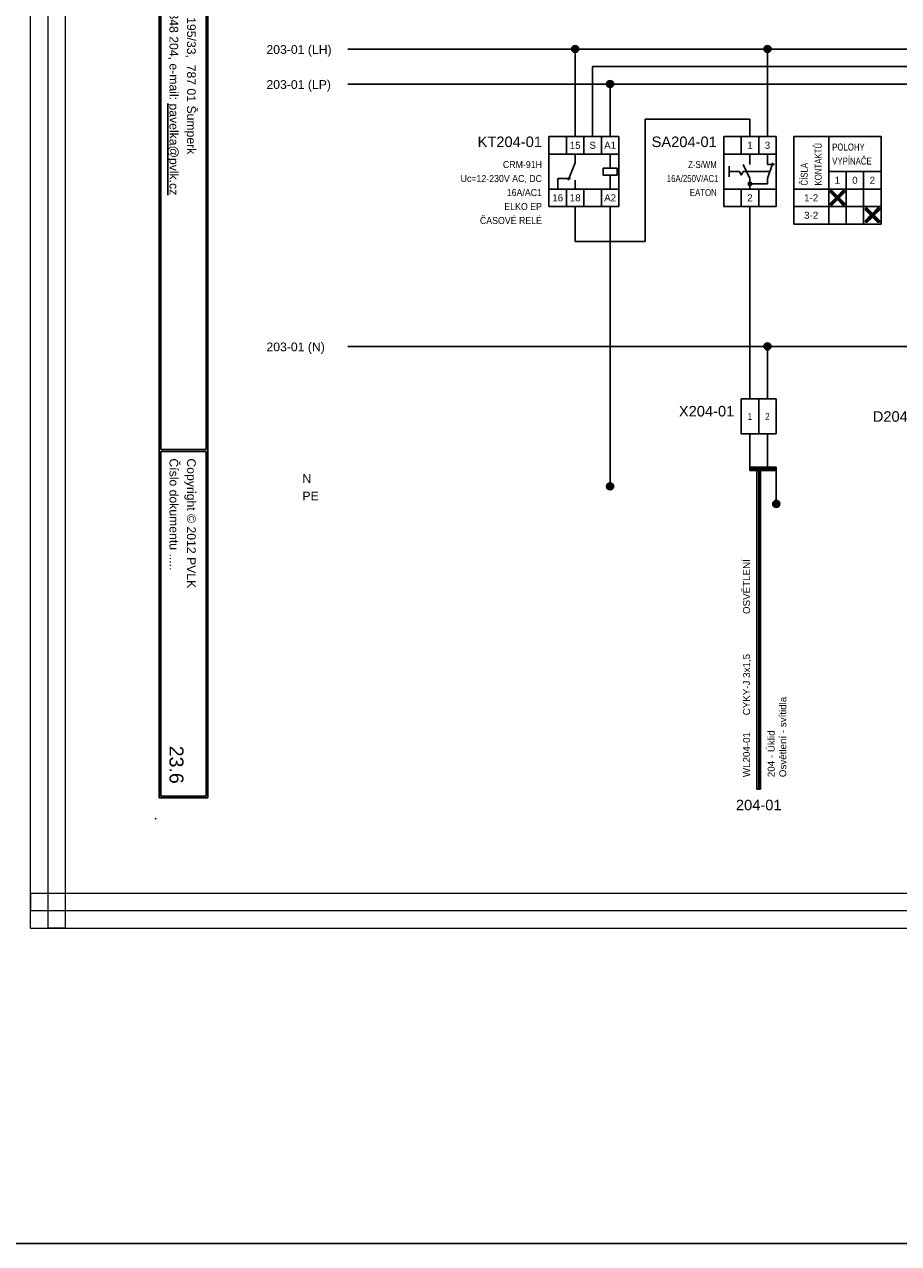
# Model space of a CAD drawing. Extents: x -9495 to -1492, y 3269 to 3834.
# Tile 15 of 44: x -6800 to -6550, y 3269 to 3617. Entities that reach past the tile are written whole.
import ezdxf
from ezdxf.enums import TextEntityAlignment as Align

# ---------------------------------------------------------------- set-up
doc = ezdxf.new("R2010")
doc.units = 0
doc.header["$MEASUREMENT"] = 0
for name, color, linetype in [('1-KRESBA', 7, 'Continuous'), ('__Bílá', 7, 'Continuous'), ('__Rudá 010', 10, 'Continuous'), ('__Svmodrá', 4, 'Continuous'), ('__Vínová 220', 220, 'Continuous'), ('__Zelená', 3, 'Continuous'), ('__Černá 250', 7, 'Continuous')]:
    doc.layers.add(name, color=color, linetype=linetype)
doc.styles.add('Arial', font='arial.ttf')
doc.styles.add('GENERATED_STYLE_1', font='arial.ttf')

# ---------------------------------------------------------------- blocks, each defined once
blk = doc.blocks.new('BLK_Razítko_malé_pro_rozváděče')
at = {"layer": '__Bílá'}
for p, q in [((15, -1), (15, -20)), ((15, -1), (294, -1)), ((15.5, -1.5), (15.5, -19.5)), ((15.5, -1.5), (184.5, -1.5)), ((184.5, -1.5), (184.5, -19.5)), ((185, -1.5), (185, -19.5)), ((185, -1.5), (293.5, -1.5)), ((293.5, -19.5), (293.5, -1.5)), ((294, -20), (294, -1)), ((15, -20), (294, -20)), ((15.5, -19.5), (184.5, -19.5)), ((185, -19.5), (293.5, -19.5)), ((15, -405), (15, -419)), ((15, -405), (294, -405)), ((15.5, -405.5), (15.5, -418.5)), ((15.5, -405.5), (194.5, -405.5)), ((194.5, -405.5), (194.5, -418.5)), ((195, -405.5), (195, -418.5)), ((195, -405.5), (293.5, -405.5)), ((293.5, -405.5), (293.5, -418.5)), ((294, -405), (294, -419)), ((15, -419), (294, -419)), ((15.5, -418.5), (194.5, -418.5)), ((195, -418.5), (293.5, -418.5))]:
    blk.add_line(p, q, dxfattribs=at)
for p in [(0, 0), (300, 0), (0, -420), (300, -420)]:
    blk.add_point(p, dxfattribs=at)
at = {"layer": '__Bílá', "style": 'Arial'}
for s, height, p in [('-', 3, (38, -7)), ('Dokument', 2.5, (187, -7)), ('-', 3, (210.5, -7)), ('SO/PS', 2.5, (17.5, -12)), ('Vypracoval', 2.5, (187, -12)), ('-', 3, (38, -12)), ('-', 3, (210.5, -12)), ('Investor', 2.5, (17.5, -17)), ('-', 3, (38, -17)), ('Datum', 2.5, (187, -17)), ('-', 3, (210.5, -17)), ('PVLK PROJECT s.r.o. , Langrova 195/33,  787 01 Šumperk', 2.5, (17.5, -411)), ('Copyright © 2012 PVLK', 2.5, (197, -411)), ('Telefon: 773 836 685, mobil: 777 848 204, e-mail: %%Upavelka@pvlk.cz', 2.5, (17.5, -416)), ('Číslo dokumentu .....', 2.5, (197, -416))]:
    blk.add_text(s, height=height, dxfattribs=at).set_placement(p)
at = {"layer": '__Vínová 220', "char_height": 2.5, "attachment_point": 7, "style": 'Arial'}
for s, insert in [('715 0908', (17.5, -7)), ('Rozšíření výrobního areálu firmy PLASTKON PRODUCT, S.R.O.', (42.5, -7.75)), ('R2 – Hlavní rozváděč 2NP', (215, -7.75)), ('SO 02 - Novostavba skladovací haly s administrativní budovou', (42.5, -12.75)), ('Miroslav Pavelka', (215, -12.75)), ('Plastkon product, s.r.o., Hlavní 147, Mikulovice 790 84', (42.5, -17.75)), ('06/2016', (215, -17.75))]:
    blk.add_mtext(s, dxfattribs=dict(at, insert=insert))
at = {"layer": '__Vínová 220', "style": 'Arial'}
blk.add_attdef('ČÍSLO', text='', height=4, dxfattribs=at).set_placement((290, -416), align=Align.RIGHT)
blk = doc.blocks.new('CRM-91H')
for p, q in [((-4.26, 10.79), (-4.26, -9.21)), ((-4.26, 10.79), (15.74, 10.79)), ((0.74, 5.79), (0.74, 10.79)), ((5.74, 10.79), (5.74, 5.79)), ((10.74, 5.79), (10.74, 10.79)), ((15.74, 10.79), (15.74, -9.21)), ((15.74, 5.79), (-4.26, 5.79)), ((3.24, 3.29), (3.24, 5.79)), ((13.24, 1.79), (13.24, 5.79)), ((1.24, -1.71), (3.24, 3.29)), ((11.24, -0.21), (11.24, 1.79)), ((11.24, 1.79), (15.24, 1.79)), ((15.24, 1.79), (15.24, -0.21)), ((-1.76, -1.21), (-1.76, -4.21)), ((-1.76, -1.21), (1.92, -1.21)), ((3.24, -1.71), (3.24, -4.21)), ((15.24, -0.21), (11.24, -0.21)), ((13.24, -4.21), (13.24, -0.21)), ((15.74, -4.21), (-4.26, -4.21)), ((0.74, -4.21), (0.74, -9.21)), ((5.74, -4.21), (5.74, -9.21)), ((10.74, -4.21), (10.74, -9.21)), ((15.74, -9.21), (-4.26, -9.21))]:
    blk.add_line(p, q)
at = {"style": 'Arial'}
for s, p in [('15', (3.24, 7.29)), ('S', (8.24, 7.29)), ('A1', (13.24, 7.29)), ('16', (-1.76, -7.71)), ('18', (3.24, -7.71)), ('A2', (13.24, -7.71))]:
    blk.add_text(s, height=2, dxfattribs=at).set_placement(p, align=Align.CENTER)
blk.add_attdef('POPIS', text='', height=3, dxfattribs=at).set_placement((-6.26, 7.79), align=Align.RIGHT)
at = {"style": 'Arial', "width": 0.9}
for tag, p in [('TYP', (-6.26, 1.79)), ('CÍVKA', (-6.26, -2.21)), ('PROUD', (-6.26, -6.21)), ('DOPLŇ1', (-6.26, -10.21)), ('DOPLŇ2', (-6.26, -14.21))]:
    blk.add_attdef(tag, text='', height=2, dxfattribs=at).set_placement(p, align=Align.RIGHT)
blk = doc.blocks.new('V0085A01')
h = blk.add_hatch(color=256)
edge = h.paths.add_edge_path()
edge.add_arc((0, 0), 1, 0, 360)
blk.add_circle((0, 0), 1)
blk = doc.blocks.new('V0109A02')
for p, q in [((0, 0), (0, 10)), ((5, 10), (0, 10)), ((5, 0), (5, 10)), ((10, 10), (5, 10)), ((10, 0), (10, 10)), ((5, 0), (0, 0)), ((10, 0), (5, 0))]:
    blk.add_line(p, q)
at = {"style": 'Arial'}
blk.add_attdef('POPIS', text='', height=3, dxfattribs=at).set_placement((-2, 5), align=Align.RIGHT)
at = {"style": 'Arial', "width": 0.8}
for tag, p in [('S1', (2.5, 5)), ('S2', (7.5, 5))]:
    blk.add_attdef(tag, text='', height=2, dxfattribs=at).set_placement(p, align=Align.MIDDLE)
blk = doc.blocks.new('L0001A01')
h = blk.add_hatch(color=256)
edge = h.paths.add_edge_path()
edge.add_arc((0, 0), 1, 0, 360)
blk.add_circle((0, 0), 1)
blk = doc.blocks.new('V0109A03')
for p, q in [((5, 10), (0, 10)), ((0, 0), (0, 10)), ((10, 10), (5, 10)), ((5, 0), (5, 10)), ((15, 10), (10, 10)), ((10, 0), (10, 10)), ((15, 0), (15, 10)), ((5, 0), (0, 0)), ((10, 0), (5, 0)), ((15, 0), (10, 0))]:
    blk.add_line(p, q)
at = {"style": 'Arial'}
blk.add_attdef('POPIS', text='', height=3, dxfattribs=at).set_placement((-2, 5), align=Align.RIGHT)
at = {"style": 'Arial', "width": 0.8}
for tag, p in [('S1', (2.5, 5)), ('S2', (7.5, 5)), ('S3', (12.5, 5))]:
    blk.add_attdef(tag, text='', height=2, dxfattribs=at).set_placement(p, align=Align.MIDDLE)
blk = doc.blocks.new('feva2774')
h = blk.add_hatch(color=256)
h.paths.add_polyline_path([(5, -3), (5, -3.5), (5.5, -3.5, 0.414214)])
h.paths.add_polyline_path([(5, -3.5), (5, -4, 0.414214), (5.5, -3.5)])
h.paths.add_polyline_path([(5, -4), (5, -3, 0.414214), (4.5, -3.5, 0.414214)])
for points in [[(30, -7), (28.5, -5.5), (28, -5.5), (28, -6), (29.5, -7.5), (28, -9), (28, -9.5), (28.5, -9.5), (30, -8), (31.5, -9.5), (32, -9.5), (32, -9), (30.5, -7.5), (32, -6), (32, -5.5), (31.5, -5.5)], [(40, -12), (38.5, -10.5), (38, -10.5), (38, -11), (39.5, -12.5), (38, -14), (38, -14.5), (38.5, -14.5), (40, -13), (41.5, -14.5), (42, -14.5), (42, -14), (40.5, -12.5), (42, -11), (42, -10.5), (41.5, -10.5)]]:
    blk.add_hatch(color=256).paths.add_polyline_path(points)
for p, q in [((-2.5, 10), (-2.5, -10)), ((-2.5, 10), (12.5, 10)), ((2.5, 10), (2.5, 5)), ((7.5, 10), (7.5, 5)), ((12.5, 10), (12.5, -10)), ((17.5, 10), (17.5, -15)), ((17.5, 10), (42.5, 10)), ((27.5, 10), (27.5, -15)), ((42.5, 10), (42.5, -15)), ((12.5, 5), (-2.5, 5)), ((5, 2), (5, 5)), ((10, 2), (10, 5)), ((-1, 1.5), (-1, -1.5)), ((2, 0), (-1, 0)), ((2, 0), (2.5, -1)), ((2.5, -1), (3, 0)), ((5, -2), (3, 2)), ((10.67, 0), (3, 0)), ((10, -2), (11.5, 2.5)), ((12, 2), (10, 2)), ((42.5, 0), (27.5, 0)), ((32.5, 0), (32.5, -15)), ((37.5, 0), (37.5, -15)), ((5, -2), (5, -5)), ((10, -2), (10, -3.5)), ((12.5, -5), (-2.5, -5)), ((2.5, -5), (2.5, -10)), ((5, -3.5), (10, -3.5)), ((7.5, -5), (7.5, -10)), ((42.5, -5), (17.5, -5)), ((28, -6), (28, -5.5)), ((28, -5.5), (28.5, -5.5)), ((29.5, -7.5), (28, -6)), ((28.5, -5.5), (30, -7)), ((31.5, -5.5), (30, -7)), ((30.5, -7.5), (32, -6)), ((32, -5.5), (31.5, -5.5)), ((32, -6), (32, -5.5)), ((12.5, -10), (-2.5, -10)), ((42.5, -10), (17.5, -10)), ((29.5, -7.5), (28, -9)), ((28, -9), (28, -9.5)), ((28, -9.5), (28.5, -9.5)), ((28.5, -9.5), (30, -8)), ((31.5, -9.5), (30, -8)), ((30.5, -7.5), (32, -9)), ((32, -9.5), (31.5, -9.5)), ((32, -9), (32, -9.5)), ((38, -11), (38, -10.5)), ((38, -10.5), (38.5, -10.5)), ((39.5, -12.5), (38, -11)), ((39.5, -12.5), (38, -14)), ((38.5, -10.5), (40, -12)), ((38.5, -14.5), (40, -13)), ((41.5, -10.5), (40, -12)), ((41.5, -14.5), (40, -13)), ((40.5, -12.5), (42, -11)), ((40.5, -12.5), (42, -14)), ((42, -10.5), (41.5, -10.5)), ((42, -11), (42, -10.5)), ((42.5, -15), (17.5, -15)), ((38, -14), (38, -14.5)), ((38, -14.5), (38.5, -14.5)), ((42, -14.5), (41.5, -14.5)), ((42, -14), (42, -14.5))]:
    blk.add_line(p, q)
blk.add_circle((5, -3.5), 0.5)
at = {"style": 'Arial'}
for s, p in [('1', (5, 6.5)), ('3', (10, 6.5)), ('1', (30, -3.5)), ('0', (35, -3.5)), ('2', (40, -3.5)), ('2', (5, -8.5)), ('1-2', (22.5, -8.5)), ('3-2', (22.5, -13.5))]:
    blk.add_text(s, height=2, dxfattribs=at).set_placement(p, align=Align.CENTER)
at = {"style": 'Arial', "width": 0.8}
for s, p in [('KONTAKTŮ', (25.5, -4)), ('ČÍSLA', (21.5, -4))]:
    blk.add_text(s, height=2, rotation=90, dxfattribs=at).set_placement(p)
for s, p in [('POLOHY', (28.5, 6)), ('VYPÍNAČE', (28.5, 2))]:
    blk.add_text(s, height=2, dxfattribs=at).set_placement(p)
at = {"style": 'Arial'}
blk.add_attdef('POPIS', text='', height=3, dxfattribs=at).set_placement((-4.5, 7), align=Align.RIGHT)
at = {"style": 'Arial', "width": 0.8}
for tag, p in [('TYP', (-4.5, 1)), ('AC1(PROUD)', (-4, -3)), ('DOPLŇ1', (-4.5, -7))]:
    blk.add_attdef(tag, text='', height=2, dxfattribs=at).set_placement(p, align=Align.RIGHT)

msp = doc.modelspace()

# ---------------------------------------------------------------- linework, layer by layer
at = {"layer": '1-KRESBA'}
for p, q in [((-6432.5, 3610), (-6707.5, 3610)), ((-6642.5, 3585), (-6642.5, 3610)), ((-6587.5, 3585), (-6587.5, 3610)), ((-6527.5, 3605), (-6637.5, 3605)), ((-6637.5, 3605), (-6637.5, 3585)), ((-6707.5, 3600), (-6432.5, 3600)), ((-6632.5, 3585), (-6632.5, 3600)), ((-6592.5, 3590), (-6622.5, 3590)), ((-6622.5, 3590), (-6622.5, 3555)), ((-6592.5, 3585), (-6592.5, 3590)), ((-6642.5, 3565), (-6642.5, 3555)), ((-6632.5, 3565), (-6632.5, 3485)), ((-6592.5, 3565), (-6592.5, 3510)), ((-6622.5, 3555), (-6642.5, 3555)), ((-6432.5, 3525), (-6707.5, 3525)), ((-6587.5, 3510), (-6587.5, 3525)), ((-6592.5, 3500), (-6592.5, 3490)), ((-6587.5, 3500), (-6587.5, 3490)), ((-6592.5, 3490.5), (-6592.5, 3490)), ((-6592.5, 3490.5), (-6585, 3490.5)), ((-6592.5, 3489.5), (-6592.5, 3490)), ((-6592.5, 3490), (-6585, 3490)), ((-6592.5, 3489.5), (-6585, 3489.5)), ((-6590.5, 3398.43), (-6590.5, 3490.39)), ((-6590.5, 3490.39), (-6590, 3490.39)), ((-6590, 3398.43), (-6590, 3490.39)), ((-6589.5, 3490.39), (-6590, 3490.39)), ((-6589.5, 3398.43), (-6589.5, 3490.39)), ((-6585, 3490.5), (-6585, 3490)), ((-6585, 3489.5), (-6585, 3490)), ((-6585, 3490), (-6585, 3480)), ((-6590.5, 3398.43), (-6590, 3398.43)), ((-6589.5, 3398.43), (-6590, 3398.43))]:
    msp.add_line(p, q, dxfattribs=at)
at = {"layer": '1-KRESBA', "color": 3}
msp.add_lwpolyline([(-9494.98, 3833.62), (-1491.97, 3833.62), (-1491.97, 3268.56), (-9494.98, 3268.56)], close=True, dxfattribs=at)
at = {"layer": '__Vínová 220', "lineweight": 0}
for p, q in [((-6798.21, 3358.74), (-6798.21, 3724.82)), ((-6793.21, 3358.74), (-6793.21, 3724.82)), ((-6788.21, 3358.74), (-6788.21, 3724.82)), ((-6798.21, 3368.74), (-6798.21, 3363.74)), ((-6798.21, 3368.74), (-6301.8, 3368.74)), ((-6798.21, 3358.74), (-6798.21, 3363.74)), ((-6798.21, 3363.74), (-6301.8, 3363.74)), ((-6798.21, 3358.74), (-6301.8, 3358.74)), ((-6798.21, 3358.74), (-6793.21, 3358.74)), ((-6788.21, 3358.74), (-6793.21, 3358.74))]:
    msp.add_line(p, q, dxfattribs=at)

# ---------------------------------------------------------------- block references
at = {"color": 250, "linetype": 'Continuous'}
for p in [(-6632.5, 3485), (-6585, 3480)]:
    msp.add_blockref('V0085A01', p, dxfattribs=at)
at = {"layer": '1-KRESBA', "rotation": 270}
msp.add_blockref('BLK_Razítko_malé_pro_rozváděče', (-6342.5, 3690), dxfattribs=at).add_auto_attribs({'ČÍSLO': '23.6'})
at = {"layer": '1-KRESBA', "color": 250, "linetype": 'Continuous'}
for p in [(-6642.5, 3610), (-6587.5, 3610), (-6632.5, 3600), (-6587.5, 3525)]:
    msp.add_blockref('L0001A01', p, dxfattribs=at)
at = {"layer": '1-KRESBA'}
msp.add_blockref('CRM-91H', (-6645.73, 3574.21), dxfattribs=at).add_auto_attribs({'POPIS': 'KT204-01', 'TYP': 'CRM-91H', 'CÍVKA': 'Uc=12-230V AC, DC', 'PROUD': '16A/AC1', 'DOPLŇ1': 'ELKO EP', 'DOPLŇ2': 'ČASOVÉ RELÉ'})
at = {"layer": '__Černá 250'}
for name, p, values in [('feva2774', (-6597.5, 3575), {'POPIS': 'SA204-01', 'TYP': 'Z-S/WM', 'AC1(PROUD)': '16A/250V/AC1', 'DOPLŇ1': 'EATON'}), ('V0109A02', (-6595, 3500), {'POPIS': 'X204-01', 'S1': '1', 'S2': '2'})]:
    msp.add_blockref(name, p, dxfattribs=at).add_auto_attribs(values)
ref = msp.add_blockref('V0109A03', (-6540, 3500), dxfattribs=at)
ref.add_attrib('POPIS', 'D204-01', dxfattribs={"layer": '0', "height": 3, "style": 'Arial'}).set_placement((-6541.31, 3503.48), align=Align.RIGHT)
ref.add_attrib('S1', '1', dxfattribs={"layer": '0', "height": 2, "style": 'Arial', "width": 0.8}).set_placement((-6537.5, 3505), align=Align.MIDDLE)
ref.add_attrib('S2', '2', dxfattribs={"layer": '0', "height": 2, "style": 'Arial', "width": 0.8}).set_placement((-6532.5, 3505), align=Align.MIDDLE)
ref.add_attrib('S3', '3', dxfattribs={"layer": '0', "height": 2, "style": 'Arial', "width": 0.8}).set_placement((-6527.5, 3505), align=Align.MIDDLE)

# ---------------------------------------------------------------- texts
at = {"layer": '1-KRESBA', "style": 'Arial'}
for s, p in [('203-01 (LH)', (-6730.78, 3608.62)), ('203-01 (LP)', (-6730.78, 3598.62)), ('203-01 (N)', (-6730.78, 3523.62))]:
    msp.add_text(s, height=2.5, dxfattribs=at).set_placement(p)
at = {"layer": '__Rudá 010', "style": 'Arial'}
for s, p in [('OSVĚTLENÍ', (-6592.5, 3448.52)), ('CYKY-J 3x1,5', (-6592.5, 3419.56)), ('WL204-01', (-6592.5, 3401.89))]:
    msp.add_text(s, height=2, rotation=90, dxfattribs=at).set_placement(p)
at = {"layer": '__Rudá 010', "style": 'GENERATED_STYLE_1'}
msp.add_text('204-01', height=3, dxfattribs=at).set_placement((-6590, 3392.43), align=Align.CENTER)
at = {"layer": '__Rudá 010', "insert": (-6587.46, 3401.89), "char_height": 2, "width": 62.8406, "attachment_point": 1, "rotation": 90, "style": 'Arial'}
msp.add_mtext('204 - Úklid\\POsvětlení - svítidla', dxfattribs=at)
at = {"layer": '__Svmodrá', "linetype": 'Continuous', "style": 'Arial'}
msp.add_text('N', height=2.5, dxfattribs=at).set_placement((-6720.5, 3486))
msp.add_text('N', height=2.5, dxfattribs=at).set_placement((-6720.5, 3486))
at = {"layer": '__Zelená', "linetype": 'Continuous', "style": 'Arial'}
msp.add_text('PE', height=2.5, dxfattribs=at).set_placement((-6720.5, 3481))
msp.add_text('PE', height=2.5, dxfattribs=at).set_placement((-6720.5, 3481))

doc.saveas('drawing.dxf')
